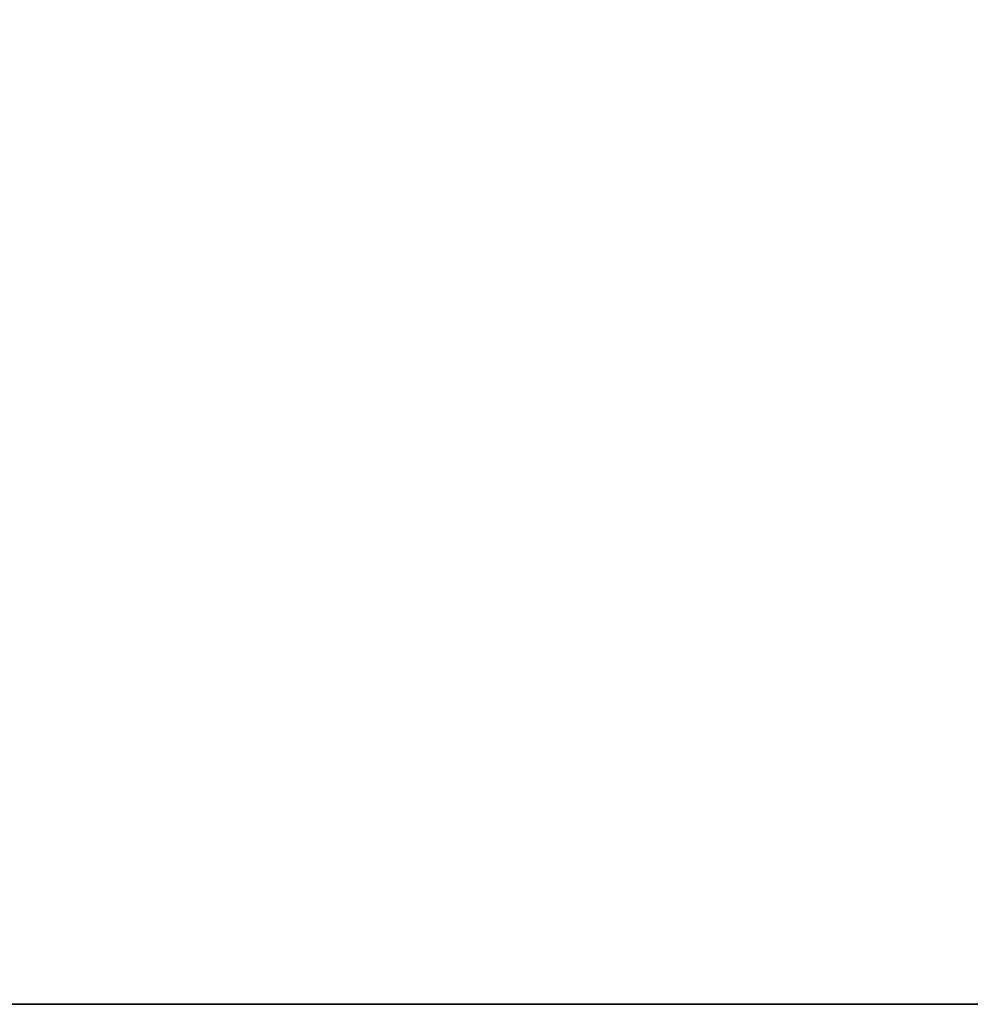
# Model space of a CAD drawing. Header units: millimetres. Extents: x -588 to 3688, y -121 to 88.
# Tile 2 of 110: x -494 to -454, y -23 to 18. Entities that reach past the tile are written whole.
import ezdxf

# ---------------------------------------------------------------- set-up
doc = ezdxf.new("R2010")
doc.units = ezdxf.units.MM
doc.layers.add('160', color=7, linetype='Continuous', true_color=0xffffff)

# ---------------------------------------------------------------- blocks, each defined once
blk = doc.blocks.new('UG_SURFACE_098')
at = {"layer": '160', "color": 252, "linetype": 'Continuous', "lineweight": 35}
for points in [[(-588, -23, -8.75), (-588, 77, -8.75), (-438, 77, -8.75), (-438, -23, -8.75)], [(588, -23, 2197.25), (588, 77, 2197.25), (-588, 77, 2197.25), (-588, -23, 2197.25)], [(588, -23, 2197.25), (-588, -23, 2197.25), (-438, -23, 2047.25), (438, -23, 2047.25)], [(-588, -23, 2197.25), (-588, -23, -8.75), (-438, -23, -8.75), (-438, -23, 2047.25)]]:
    blk.add_3dface(points, dxfattribs=at)

msp = doc.modelspace()

# ---------------------------------------------------------------- linework, layer by layer
at = {"layer": '160', "color": 252, "linetype": 'Continuous', "lineweight": 35}
for p, q in [((-588, -23, 2197.25), (588, -23, 2197.25)), ((-588, -23, -8.75), (-438, -23, -8.75))]:
    msp.add_line(p, q, dxfattribs=at)

# ---------------------------------------------------------------- block references
msp.add_blockref('UG_SURFACE_098', (0, 0), dxfattribs=at)

doc.saveas('drawing.dxf')
